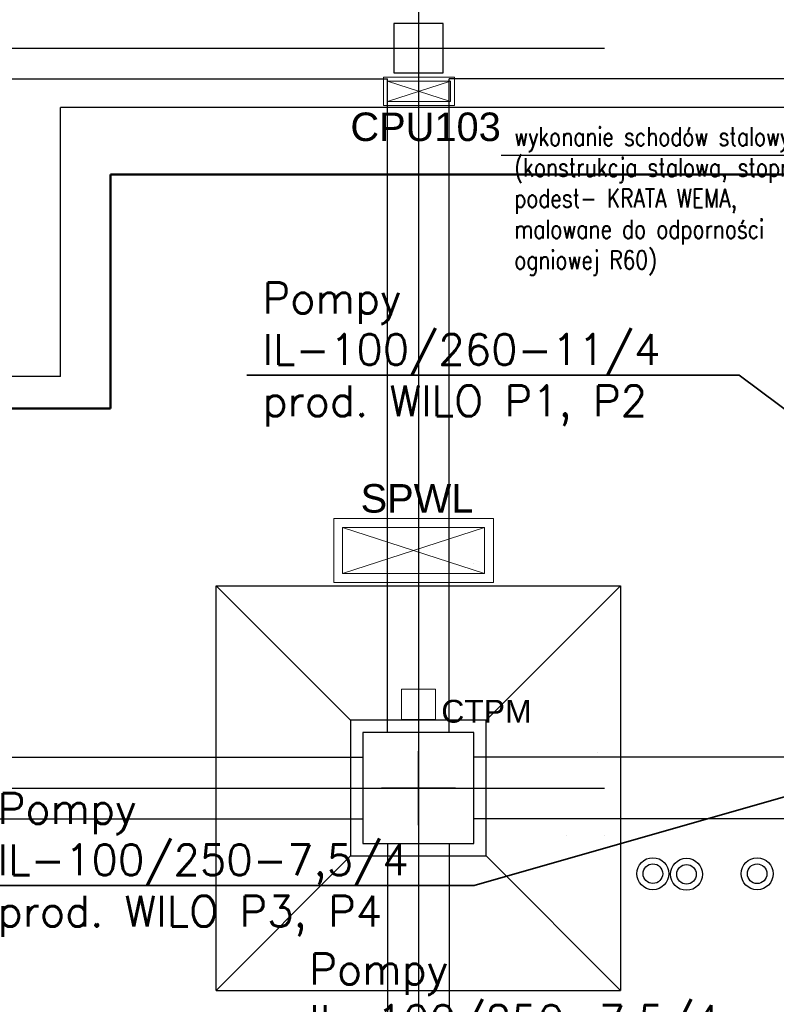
# Model space of a CAD drawing. Header units: centimetres. Extents: x -156440 to 298236, y -263599 to 81430.
# Tile 85 of 170: x 148792 to 154926, y -122984 to -115001. Entities that reach past the tile are written whole.
import ezdxf

# ---------------------------------------------------------------- set-up
doc = ezdxf.new("R2010")
doc.units = ezdxf.units.CM
doc.header["$LTSCALE"] = 50
doc.header["$PDMODE"] = 35
doc.header["$PDSIZE"] = 0.1
doc.linetypes.add('Kondygnacja -2$0$HIDDEN2', pattern=[4.7625, 3.175, -1.5875])
doc.linetypes.add('Osie rzutów$0$DASHDOT2', pattern=[12.7, 6.35, -3.175, 0, -3.175])
doc.layers.get('0').update_dxf_attribs({"color": 8})
doc.layers.get('DEFPOINTS').update_dxf_attribs({"color": 8})
for name, color, linetype, lineweight in [('AU Aparaty automatyki', 160, 'Continuous', 5), ('AU Szafy Automatyki', 96, 'Continuous', 5), ('bgde_fundamenty pod urządzenia', 7, 'Continuous', 35), ('I_WL_ zasilanie nowy', 122, 'Continuous', 50), ('Kondygnacja -2$0$_SP KORYTA', 8, 'Continuous', 25), ('Kondygnacja -2$0$ARCH_INFO_WYMIARY', 8, 'Continuous', 9)]:
    doc.layers.add(name, color=color, linetype=linetype, lineweight=lineweight)
for name, color, linetype in [('bgde-tekst', 7, 'Continuous'), ('freon cieczowy', 142, 'Continuous'), ('I_WL_POWRÓT nowy', 230, 'Continuous'), ('Kondygnacja -2$0$ARCH_FUNDAMENTY_IST', 8, 'Continuous'), ('Kondygnacja -2$0$ARCH_INFO_OPISY', 8, 'Continuous'), ('Kondygnacja -2$0$ARCH_KONSTR_POWYŻEJ RZUTU_IST', 8, 'Kondygnacja -2$0$HIDDEN2'), ('Kondygnacja -2$0$ARCH_ŻELBET_IST', 9, 'Continuous'), ('Osie rzutów$0$ARCH_INFO_OSIE_IST', 8, 'Osie rzutów$0$DASHDOT2')]:
    doc.layers.add(name, color=color, linetype=linetype)
doc.styles.add('Arial', font='ARIAL.TTF')
doc.styles.add('Kondygnacja -2$0$Romans', font='Romans.shx', dxfattribs={"width": 0.7})
doc.styles.add('Kondygnacja -2$0$ROMANS-50-CM', font='romans.shx', dxfattribs={"width": 0.8, "height": 10})
doc.styles.add('Kondygnacja -2$0$Standard', font='txt')
doc.styles.add('Romans', font='Romans.shx')
doc.dimstyles.new('Kondygnacja -2$0$ISO-25', dxfattribs={"dimtxt": 2.5, "dimasz": 2.5, "dimexe": 1.25, "dimexo": 0.625, "dimtad": 1, "dimtxsty": 'Kondygnacja -2$0$Standard', "dimcen": 2.5, "dimadec": 0, "dimazin": 0, "dimtfac": 1, "dimtmove": 0, "dimatfit": 3, "dimfxl": 0, "dimarcsym": 0})
doc.dimstyles.new('Kondygnacja -2$0$Wymiary 1-100', dxfattribs={"dimtxt": 12, "dimasz": 10, "dimexe": 5, "dimexo": 0, "dimgap": 4, "dimtad": 1, "dimrnd": 0.5, "dimzin": 12, "dimdsep": 46, "dimtxsty": 'Kondygnacja -2$0$Romans', "dimblk": 'Kondygnacja -2$0$_Oblique', "dimcen": 10, "dimdle": 10, "dimclrt": 55, "dimazin": 0, "dimtfac": 1, "dimtmove": 1, "dimatfit": 3, "dimfxl": 0, "dimtolj": 1, "dimtzin": 0, "dimarcsym": 0})

# ---------------------------------------------------------------- blocks, each defined once
blk = doc.blocks.new('Osie rzutów')
at = {"layer": 'Osie rzutów$0$ARCH_INFO_OSIE_IST', "ltscale": 10}
for p, q in [((7460, 12510), (7460, 4623.26)), ((4436.04, 10400), (13655, 10400)), ((7460, 9770), (7460, 9830)), ((4436.04, 9800), (15156.54, 9800)), ((7490, 9800), (7430, 9800))]:
    blk.add_line(p, q, dxfattribs=at)
blk = doc.blocks.new('Kondygnacja -2$0$_Oblique')
at = {"color": 0, "linetype": 'ByBlock', "lineweight": -2}
blk.add_line((-0.5, -0.5), (0.5, 0.5), dxfattribs=at)
blk = doc.blocks.new('*D257')
at = {"layer": 'DEFPOINTS', "color": 0}
for p in [(153784.2, 8869), (153784.2, -130294.6), (150079.2, -130541.8)]:
    blk.add_point(p, dxfattribs=at)
at = {"layer": 'Kondygnacja -2$0$ARCH_INFO_WYMIARY', "color": 0, "lineweight": -2}
for p, q in [((150069.2, -130294.6), (153794.2, -130294.6)), ((150079.2, -130302.6), (150079.2, -130289.6)), ((153784.2, -130286.6), (153784.2, -130299.6))]:
    blk.add_line(p, q, dxfattribs=at)
at = {"layer": 'Kondygnacja -2$0$ARCH_INFO_WYMIARY', "color": 0, "lineweight": -2, "xscale": 10, "yscale": 10, "zscale": 10, "rotation": 180}
blk.add_blockref('Kondygnacja -2$0$_Oblique', (150079.2, -130294.6), dxfattribs=at)
at = {"layer": 'Kondygnacja -2$0$ARCH_INFO_WYMIARY', "color": 0, "lineweight": -2, "xscale": 10, "yscale": 10, "zscale": 10}
blk.add_blockref('Kondygnacja -2$0$_Oblique', (153784.2, -130294.6), dxfattribs=at)
at = {"layer": 'Kondygnacja -2$0$ARCH_INFO_WYMIARY', "color": 55, "insert": (151931.7, -130284.6), "char_height": 12, "attachment_point": 5, "style": 'Kondygnacja -2$0$Romans'}
blk.add_mtext('\\A1;3705', dxfattribs=at)
blk = doc.blocks.new('Kondygnacja -2$0$konstukcja stropu -2')
at = {"layer": 'Kondygnacja -2$0$ARCH_KONSTR_POWYŻEJ RZUTU_IST', "ltscale": 10}
for p, q in [((6885, 10375), (7435, 10375)), ((7435, 9845), (7435, 10375)), ((7485, 9845), (7485, 10375)), ((8035, 10375), (7485, 10375)), ((6885, 9825), (7415, 9825)), ((8035, 9825), (7505, 9825)), ((6885, 9775), (7415, 9775)), ((8035, 9775), (7505, 9775)), ((7435, 9755), (7435, 9225)), ((7485, 9755), (7485, 9225))]:
    blk.add_line(p, q, dxfattribs=at)
blk = doc.blocks.new('Kondygnacja -2$0$_Dot')
at = {"color": 0, "linetype": 'ByBlock', "lineweight": -2}
blk.add_line((-0.5, 0), (-1, 0), dxfattribs=at)
at = {"color": 0, "linetype": 'ByBlock', "const_width": 0.5}
blk.add_lwpolyline([(-0.25, 0, 1), (0.25, 0, 1)], format="xyb", close=True, dxfattribs=at)
blk = doc.blocks.new('A$C199B2A6A')
at = {"layer": 'AU Szafy Automatyki'}
for p, q in [((40, 13), (-40, -13)), ((-40, 13), (40, -13))]:
    blk.add_line(p, q, dxfattribs=at)
for points in [[(-45, 18), (-45, -18), (45, -18), (45, 18)], [(-40, 13), (40, 13), (40, -13), (-40, -13)]]:
    blk.add_lwpolyline(points, close=True, dxfattribs=at)

msp = doc.modelspace()

# ---------------------------------------------------------------- linework, layer by layer
at = {"layer": 'AU Aparaty automatyki'}
msp.add_lwpolyline([(151888.051, -120428.265), (152162.647, -120428.265), (152162.647, -120674.897), (151888.051, -120674.897)], close=True, dxfattribs=at)
at = {"layer": 'bgde-tekst'}
for centre, radius in [((153925.523, -121925.23), 129.54), ((154198.129, -121930.152, -3480), 129.54), ((154770.971, -121925.574), 129.54), ((153925.523, -121925.23), 79.5), ((154198.129, -121930.152, -3480), 79.5), ((154770.971, -121925.574), 79.5)]:
    msp.add_circle(centre, radius, dxfattribs=at)
at = {"layer": 'bgde_fundamenty pod urządzenia'}
for p, q in [((154624.004, -117883.914), (150634.468, -117883.914)), ((154624.004, -117883.914), (156781.995, -119493.791)), ((152476.644, -122021.464), (156781.995, -120789.455)), ((152476.644, -122021.464), (148487.108, -122021.464))]:
    msp.add_line(p, q, dxfattribs=at)
at = {"layer": 'freon cieczowy'}
msp.add_line((152474.483, -119408.505), (152474.483, -119408.505), dxfattribs=at)
at = {"layer": 'I_WL_ zasilanie nowy'}
for p, q in [((155667.125, -116257.605), (149528.25, -116257.605)), ((149528.25, -118154.112), (149528.25, -116257.605)), ((149528.25, -118154.112), (147940.532, -118154.112)), ((153477.141, -120941.037), (153477.141, -120941.037)), ((153226.361, -121617.091), (153226.361, -121617.091)), ((153531.692, -121617.091), (153531.692, -121617.091)), ((153531.692, -121617.091), (153531.692, -121617.091))]:
    msp.add_line(p, q, dxfattribs=at)
at = {"layer": 'I_WL_POWRÓT nowy'}
for p, q in [((155667.125, -115712.515), (149124.513, -115712.515)), ((149124.513, -117893.554), (149124.513, -115712.515)), ((149124.513, -117893.554), (147968.42, -117893.554))]:
    msp.add_line(p, q, dxfattribs=at)
at = {"layer": 'Kondygnacja -2$0$ARCH_FUNDAMENTY_IST'}
for p, q in [((150384.241, -122871.769, -3480), (150384.241, -119591.769, -3480)), ((150384.241, -119591.769, -3480), (153664.241, -119591.769, -3480)), ((151474.241, -120681.769, -3480), (150384.241, -119591.769, -3480)), ((152574.241, -120681.769, -3480), (153664.241, -119591.769, -3480)), ((153664.241, -119591.769, -3480), (153664.241, -122871.769, -3480)), ((151474.241, -121781.769, -3480), (150384.241, -122871.769, -3480)), ((152574.241, -121781.769, -3480), (153664.241, -122871.769, -3480)), ((150384.241, -122871.769, -3480), (153664.241, -122871.769, -3480))]:
    msp.add_line(p, q, dxfattribs=at)
at = {"layer": 'Kondygnacja -2$0$ARCH_FUNDAMENTY_IST', "elevation": -3480}
msp.add_lwpolyline([(151474.241, -121781.769), (152574.241, -121781.769), (152574.241, -120681.769), (151474.241, -120681.769)], close=True, dxfattribs=at)
at = {"layer": 'Kondygnacja -2$0$ARCH_ŻELBET_IST', "ltscale": 4, "elevation": -3480}
for points in [[(151824.241, -115431.769), (152224.241, -115431.769), (152224.241, -115031.769), (151824.241, -115031.769)], [(151574.241, -121681.769), (152474.241, -121681.769), (152474.241, -120781.769), (151574.241, -120781.769)]]:
    msp.add_lwpolyline(points, close=True, dxfattribs=at)

# ---------------------------------------------------------------- block references
at = {"layer": 'AU Szafy Automatyki'}
for p, xscale, yscale, zscale in [((152030.088, -115581.857, -5333.353), 6.400000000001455, 6.400000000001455, 6.4), ((151985.813, -119304.429, -13651.192), 14.40000000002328, 14.40000000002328, 14.4)]:
    msp.add_blockref('A$C199B2A6A', p, dxfattribs=dict(at, xscale=xscale, yscale=yscale, zscale=zscale))
at = {"layer": 'Kondygnacja -2$0$_SP KORYTA', "xscale": 10, "yscale": 10, "zscale": 10}
msp.add_blockref('Kondygnacja -2$0$konstukcja stropu -2', (77424.241, -219231.769, -3480), dxfattribs=at)
at = {"layer": 'Osie rzutów$0$ARCH_INFO_OSIE_IST', "xscale": 10, "yscale": 10, "zscale": 10}
msp.add_blockref('Osie rzutów', (77424.241, -219231.769), dxfattribs=at)

# ---------------------------------------------------------------- texts
at = {"layer": 'AU Aparaty automatyki', "insert": (152210.404, -120515.767, -2784), "char_height": 184.8, "width": 4240.84664, "attachment_point": 1, "style": 'Arial'}
msp.add_mtext('CTPM', dxfattribs=at)
at = {"layer": 'AU Szafy Automatyki', "char_height": 231, "width": 5315.73399, "attachment_point": 1, "style": 'Arial'}
for s, insert in [('CPU103', (151473.3, -115754.263, -3480)), ('SPWL', (151556.107, -118766.674, -3480))]:
    msp.add_mtext(s, dxfattribs=dict(at, insert=insert))
at = {"layer": 'bgde_fundamenty pod urządzenia', "char_height": 250, "width": 4263.52192, "attachment_point": 1, "style": 'Romans'}
for s, insert in [('Pompy IL-100/260-11/4 prod. WILO P1, P2', (150761.117, -117133.484, -3480)), ('Pompy IL-100/250-7,5/4 prod. WILO P3, P4', (148613.757, -121271.034, -3480)), ('Pompy IL-100/250-7,5/4\\Pprod. WILO P5, P6', (151140.108, -122573.517, -3480))]:
    msp.add_mtext(s, dxfattribs=dict(at, insert=insert))
at = {"layer": 'Kondygnacja -2$0$ARCH_INFO_OPISY', "insert": (152801.508, -115874.03, -3480), "char_height": 150, "width": 2841.13211, "attachment_point": 1, "style": 'Kondygnacja -2$0$ROMANS-50-CM'}
msp.add_mtext('wykonanie schodów stalowych (konstrukcja stalowa, stopnice i podest- KRATA WEMA, malowane do odporności ogniowej R60) ', dxfattribs=at)

# ---------------------------------------------------------------- dimensions: what is measured, and where the dimension line sits
at = {"layer": 'Kondygnacja -2$0$ARCH_INFO_WYMIARY'}
dim = msp.add_linear_dim(base=(153784.241, -130294.603, -3480), p1=(150079.241, -130541.769, -3480), p2=(153784.241, 8869, -3480), dimstyle='Kondygnacja -2$0$Wymiary 1-100', dxfattribs=at)
dim.commit()
dim.dimension.update_dxf_attribs({"geometry": '*D257', "text_midpoint": (151931.741, -130284.603, -3480)})

# ---------------------------------------------------------------- leaders
at = {"layer": 'Kondygnacja -2$0$ARCH_INFO_OPISY'}
msp.add_leader([(156398.03, -117581.717, -3480), (155751.533, -116101.557, -3480), (152696.811, -116101.557, -3480)], dimstyle='Kondygnacja -2$0$ISO-25', override={"dimscale": 5, "dimasz": 2, "dimtad": 0, "dimldrblk": 'Kondygnacja -2$0$_Dot'}, dxfattribs=at)

doc.saveas('drawing.dxf')
